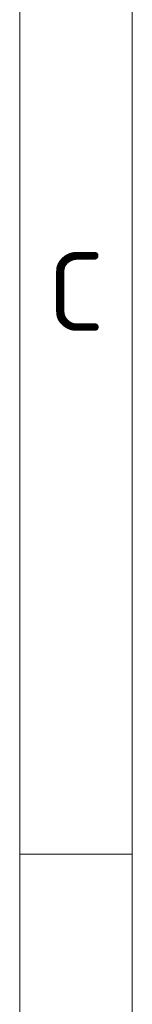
# Model space of a CAD drawing. Header units: millimetres. Extents: x 5 to 589, y 5 to 415.
# Tile 17 of 256: x 5 to 10, y 253 to 297. Entities that reach past the tile are written whole.
import ezdxf

# ---------------------------------------------------------------- set-up
doc = ezdxf.new("R2010")
doc.units = ezdxf.units.MM
doc.layers.add('Rahmen (ISO)', color=7, linetype='Continuous', lineweight=70)
doc.styles.add('Notiztext (ISO)', font='isocpeur.ttf')

# ---------------------------------------------------------------- blocks, each defined once
blk = doc.blocks.new('Ränder Basler-A2')
at = {"layer": 'Rahmen (ISO)', "color": 7, "lineweight": 18}
blk.add_line((5, 415), (5, 5), dxfattribs=at)
at = {"layer": 'Rahmen (ISO)', "lineweight": 18}
for p, q in [((10, 310), (10, 260)), ((10, 260), (5, 260)), ((10, 260), (10, 210))]:
    blk.add_line(p, q, dxfattribs=at)
at = {"layer": 'Rahmen (ISO)', "insert": (7.5, 285), "char_height": 3.5, "attachment_point": 5, "style": 'Notiztext (ISO)'}
blk.add_mtext('\\fISOCPEUR|b0|i0;C', dxfattribs=at)

msp = doc.modelspace()

# ---------------------------------------------------------------- block references
msp.add_blockref('Ränder Basler-A2', (0, 0))

doc.saveas('drawing.dxf')
